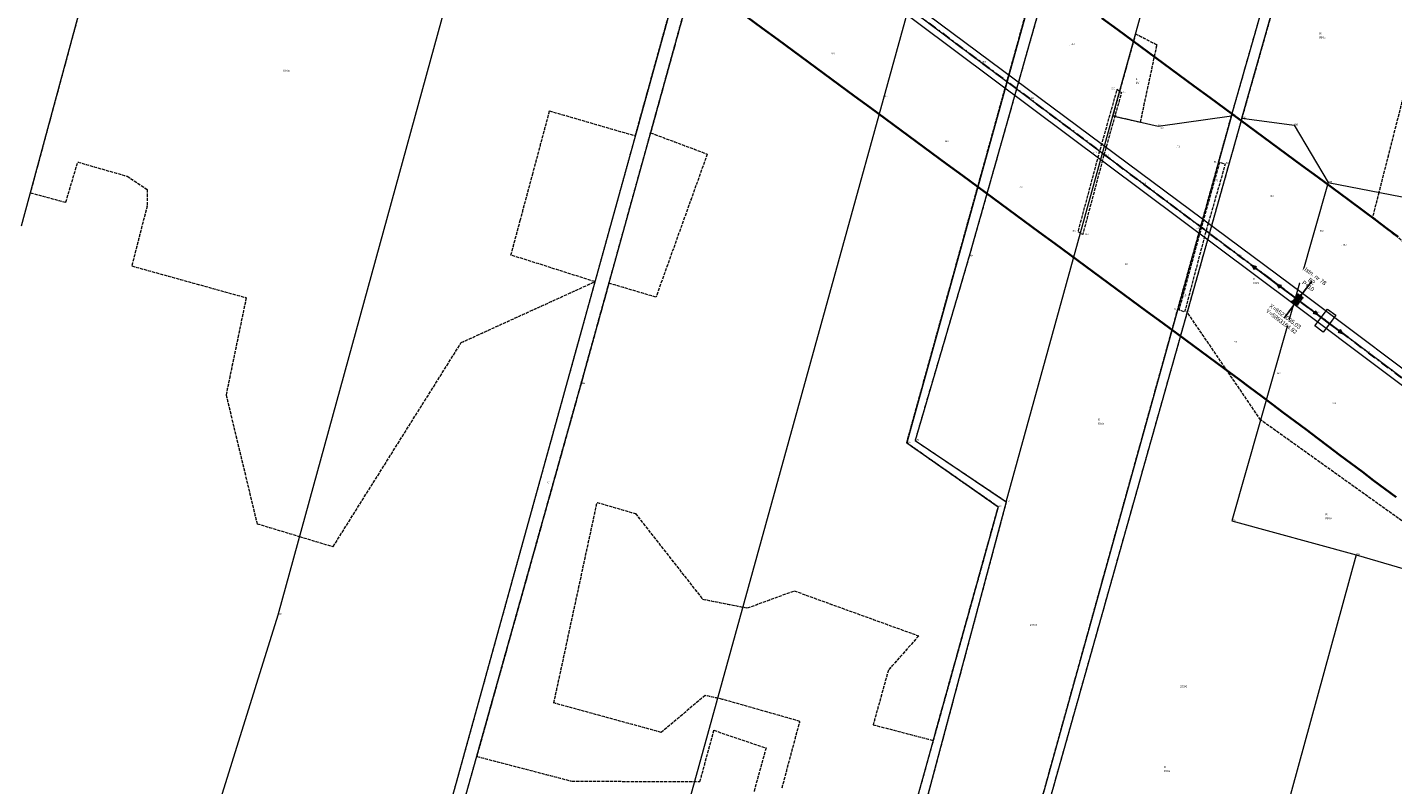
# Model space of a CAD drawing. Header units: metres. Extents: x 6524698 to 6533081, y 5883213 to 5896811.
# Tile 94 of 167: x 6526488 to 6527140, y 5892933 to 5893295. Entities that reach past the tile are written whole.
import ezdxf
from ezdxf.enums import TextEntityAlignment as Align

# ---------------------------------------------------------------- set-up
doc = ezdxf.new("R2010")
doc.units = ezdxf.units.M
doc.header["$MEASUREMENT"] = 0
for name, pattern in [('DASHDOT', [4, 2, -0.9, 0.2, -0.9]), ('mapa zasadnicza$0$1.5_0.5', [2, 1.5, -0.5]), ('mapa zasadnicza$0$219-500', [0]), ('mapa zasadnicza$0$egkk-500', [2, 1.5, -0.5]), ('mapa zasadnicza$0$egug-500', [1, 0.5, -0.5]), ('mapa zasadnicza$0$suep_wn_500', [0]), ('mapa zasadnicza$0$supp_500', [1, 0.5, -0.5])]:
    doc.linetypes.add(name, pattern=pattern)
doc.layers.get('0').update_dxf_attribs({"lineweight": 0})
doc.layers.add('@pomocnicza', color=3, linetype='Continuous', plot=False)
for name, color, linetype, lineweight in [('@Proj. słupy - blok', 1, 'Continuous', 15), ('@Proj. słupy - XY', 1, 'Continuous', 0), ('_trasa_kat_zalomu', 7, 'Continuous', 18), ('_trasa_os', 1, 'DASHDOT', 30), ('Sections span lengths and Marker Balls Plan', 7, 'Continuous', 0)]:
    doc.layers.add(name, color=color, linetype=linetype, lineweight=lineweight)
for name, color, linetype in [('@Proj. słupy - seria', 1, 'Continuous'), ('@Proj. słupy - wys.', 1, 'Continuous'), ('mapa zasadnicza$0$000 Inne (niezydentyfikowane)', 7, 'Continuous'), ('mapa zasadnicza$0$203-punkt graniczny', 7, 'Continuous'), ('mapa zasadnicza$0$203-punkt graniczny-Atr104', 7, 'Continuous'), ('mapa zasadnicza$0$209-oznaczenie konturu klasyfikacyjnego', 7, 'Continuous'), ('mapa zasadnicza$0$210-oznaczenie konturu użytku gruntowego', 7, 'Continuous'), ('mapa zasadnicza$0$211-numer działki ewidencyjnej', 7, 'Continuous'), ('mapa zasadnicza$0$217-kontur klasyfikacyjny', 7, 'Continuous'), ('mapa zasadnicza$0$218-kontur użytku gruntowego', 7, 'Continuous'), ('mapa zasadnicza$0$219-działka ewidencyjna', 7, 'Continuous'), ('mapa zasadnicza$0$jezdnia', 7, 'Continuous'), ('mapa zasadnicza$0$jezdnia-Atr17', 7, 'Continuous'), ('mapa zasadnicza$0$pikieta naturalna', 7, 'Continuous'), ('mapa zasadnicza$0$pikieta naturalna-Atr2', 7, 'Continuous'), ('mapa zasadnicza$0$przewód elektroenergetyczny wysokiego napięcia', 7, 'Continuous'), ('mapa zasadnicza$0$słup przewodów napowietrznych', 7, 'Continuous')]:
    doc.layers.add(name, color=color, linetype=linetype)
doc.styles.add('mapa zasadnicza$0$STANDARD', font='Working1250', dxfattribs={"width": 0.75})
doc.styles.add('Opis', font='ARIALN.TTF')
doc.styles.add('Opis_slupy', font='ARIALN.TTF')
doc.dimstyles.new('Kat zalomu', dxfattribs={"dimtxt": 2.5, "dimasz": 5, "dimexe": 1.25, "dimexo": 0.625, "dimtad": 0, "dimtxsty": 'Opis_slupy', "dimcen": 2.5, "dimse1": 1, "dimse2": 1, "dimadec": 0, "dimazin": 0, "dimtfac": 1, "dimtmove": 0, "dimatfit": 3, "dimfxl": 1, "dimarcsym": 1})

# ---------------------------------------------------------------- blocks, each defined once
blk = doc.blocks.new('mapa zasadnicza$0$203')
at = {"linetype": 'Continuous', "lineweight": 0}
h = blk.add_hatch(color=0, dxfattribs=at)
edge = h.paths.add_edge_path()
edge.add_arc((0, 0), 0.045, 0, 360)
blk = doc.blocks.new('mapa zasadnicza$0$PW01')
at = {"linetype": 'Continuous', "lineweight": 13}
h = blk.add_hatch(color=0, dxfattribs=at)
edge = h.paths.add_edge_path()
edge.add_arc((0, 0), 0.045, 0, 360)
blk = doc.blocks.new('mapa zasadnicza$0$SUEP3')
at = {"color": 0, "linetype": 'Continuous'}
for p, q in [((0, 0), (12.003, 0)), ((12.003, 0), (10.003, 0.75)), ((10.003, 0.75), (11.003, 0)), ((12.003, 0), (10.003, -0.75)), ((11.003, 0), (10.003, -0.75)), ((12.003, 0), (27.003, 0)), ((27.003, 0), (25.003, 0.75)), ((25.003, 0.75), (26.003, 0)), ((27.003, 0), (25.003, -0.75)), ((26.003, 0), (25.003, -0.75))]:
    blk.add_line(p, q, dxfattribs=at)
blk = doc.blocks.new('mapa zasadnicza$0$SM05')
at = {"color": 0, "linetype": 'Continuous', "lineweight": 13}
blk.add_circle((0, 0), 0.25, dxfattribs=at)
blk = doc.blocks.new('*U2359')
at = {"layer": '@Proj. słupy - seria', "color": 0, "insert": (6.6, 8.8), "char_height": 2, "attachment_point": 5, "rotation": 323.10562, "style": 'Opis', "bg_fill": 3, "box_fill_scale": 2.5, "bg_fill_color": 256, "bg_fill_transparency": 0}
blk.add_mtext_dynamic_manual_height_columns('B2', width=7, gutter_width=12.5, heights=[2.21], dxfattribs=at)
at = {"layer": '@Proj. słupy - XY', "color": 0, "linetype": 'Continuous', "insert": (-6.9, -9.2), "char_height": 2.5, "attachment_point": 5, "rotation": 323.10562, "style": 'Opis', "bg_fill": 3, "box_fill_scale": 1, "bg_fill_color": 256, "bg_fill_transparency": 0}
blk.add_mtext_dynamic_manual_height_columns('\\P', width=19.7098, gutter_width=5.34, heights=[5.63], dxfattribs=at)
at = {"layer": '@pomocnicza'}
for p, q in [((6.6, 8.8), (2.1, 2.8)), ((-6.6, -8.8), (-2.1, -2.8))]:
    blk.add_line(p, q, dxfattribs=at)
at = {"layer": '@Proj. słupy - blok', "color": 0}
for points in [[(0.14, 2.46), (-2.32, -0.82), (-0.14, -2.46), (2.32, 0.82)], [(0.81, 0.11), (-0.11, 0.81), (-0.81, -0.11), (0.11, -0.81)]]:
    blk.add_lwpolyline(points, close=True, dxfattribs=at)
for points in [[(2.32, 0.82), (-2.32, -0.82), (-0.14, -2.46), (0.14, 2.46)], [(0, 0), (-1.68, -2.24)], [(2.16, 2.88), (-0.11, 0.81), (0.81, 0.11), (2.16, 2.88)], [(1.68, 2.24), (0.81, 0.11), (-0.11, 0.81), (1.68, 2.24)], [(0, 0), (1.68, 2.24), (2.16, 2.88)], [(0.11, -0.81), (-1.68, -2.24), (-0.81, -0.11)]]:
    blk.add_lwpolyline(points, dxfattribs=at)
for centre, radius in [((0.14, 2.46), 0.15), ((1.68, 2.24), 0.05), ((2.16, 2.88), 0.05), ((2.32, 0.82), 0.15), ((-2.32, -0.82), 0.15), ((-1.68, -2.24), 0.05), ((-0.14, -2.46), 0.15)]:
    blk.add_circle(centre, radius, dxfattribs=at)
at = {"layer": '@Proj. słupy - seria', "color": 0, "style": 'Opis'}
blk.add_attdef('STAN', text='', height=2, rotation=323.10562, dxfattribs=at).set_placement((8.4, 11.2), align=Align.MIDDLE_CENTER)
at = {"layer": '@Proj. słupy - wys.', "color": 0, "insert": (4.92, 6.56), "char_height": 2, "attachment_point": 5, "rotation": 323.10562, "style": 'Opis'}
blk.add_mtext_dynamic_manual_height_columns('P+10', width=5.2482, gutter_width=12.5, heights=[-2.04], dxfattribs=at)
at = {"layer": '@Proj. słupy - XY', "color": 0, "linetype": 'Continuous', "style": 'Opis'}
for tag, p in [('Y', (-7.8, -10.4)), ('X', (-6, -8))]:
    blk.add_attdef(tag, text='', height=2, rotation=323.10562, dxfattribs=at).set_placement(p, align=Align.MIDDLE_CENTER)
blk = doc.blocks.new('*D2411')
at = {"layer": '_trasa_kat_zalomu', "color": 0, "lineweight": -2}
for start, end in [(39.95411, 84.15207), (337.21243, 20.51098)]:
    blk.add_arc((6526808.54, 5893379.81), 20.39, start, end, dxfattribs=at)
at = {"layer": '_trasa_kat_zalomu', "color": 0}
for points in [[(6526810.6, 5893400.93), (6526810.64, 5893399.26), (6526805.62, 5893399.99)], [(6526826.62, 5893372.33), (6526828.06, 5893371.5), (6526824.85, 5893367.58)]]:
    blk.add_solid(points, dxfattribs=at)
at = {"layer": 'Defpoints', "color": 0}
for p in [(6526773.05, 5893625), (6526820.76, 5893396.14), (6526808.54, 5893379.81), (6526808.54, 5893379.81), (6527095.03, 5893164.92)]:
    blk.add_point(p, dxfattribs=at)
at = {"layer": '_trasa_kat_zalomu', "color": 0, "insert": (6526826.16, 5893390.08), "char_height": 2.5, "attachment_point": 5, "rotation": 300.23254, "style": 'Opis_slupy'}
blk.add_mtext('135%%d', dxfattribs=at)

msp = doc.modelspace()

# ---------------------------------------------------------------- linework, layer by layer
for points in [[(6527106.195, 5893156.459), (6527110.194, 5893153.457), (6527107.193, 5893149.459), (6527103.194, 5893152.46)], [(6527109.197, 5893160.458), (6527113.196, 5893157.456), (6527110.194, 5893153.457), (6527106.195, 5893156.459)]]:
    msp.add_lwpolyline(points, close=True)
at = {"layer": '_trasa_os', "linetype": 'DASHDOT', "ltscale": 2}
msp.add_lwpolyline([(6528589.986, 5891744.689), (6528580.198, 5892007.978), (6528365.87, 5892211.536), (6528143.159, 5892378.558), (6527920.541, 5892545.59), (6527693.967, 5892715.374), (6527530.815, 5892837.971), (6527304.639, 5893007.458), (6527095.026, 5893164.924), (6526808.543, 5893379.811), (6526773.046, 5893625.004), (6526837.186, 5893856.22), (6526918.697, 5894149.866), (6527004.557, 5894459.054), (6526829.193, 5894634.492), (6526625.033, 5894855.653), (6526658.914, 5895086.074), (6526701.409, 5895318.796), (6526680.866, 5895666.414), (6526660.166, 5896015.549), (6526639.565, 5896364.931), (6526621.438, 5896669.322), (6526632.668, 5896724.885)], dxfattribs=at)
at = {"layer": 'mapa zasadnicza$0$000 Inne (niezydentyfikowane)', "color": 7, "linetype": 'Continuous', "lineweight": 35, "flags": 128}
for points in [[(6527141.973, 5893070.565), (6527136.598, 5893074.602), (6527131.222, 5893078.638), (6527125.846, 5893082.675), (6527120.471, 5893086.711), (6527115.095, 5893090.748), (6527109.719, 5893094.784), (6527104.344, 5893098.821), (6527098.968, 5893102.857), (6527093.592, 5893106.894), (6527088.217, 5893110.93), (6527082.841, 5893114.967), (6527077.465, 5893119.003), (6527072.09, 5893123.04), (6527066.895, 5893126.94), (6527059.73, 5893132.22), (6527052.382, 5893137.634), (6527045.034, 5893143.048), (6527037.686, 5893148.462), (6527030.338, 5893153.876), (6527022.99, 5893159.29), (6527015.642, 5893164.704), (6527008.294, 5893170.118), (6527000.946, 5893175.532), (6526993.599, 5893180.946), (6526986.251, 5893186.36), (6526978.903, 5893191.774), (6526971.555, 5893197.188), (6526964.207, 5893202.602), (6526956.859, 5893208.016), (6526949.511, 5893213.431), (6526942.163, 5893218.845), (6526934.815, 5893224.259), (6526927.468, 5893229.673), (6526920.12, 5893235.087), (6526912.772, 5893240.501), (6526905.424, 5893245.915), (6526898.076, 5893251.329), (6526890.728, 5893256.743), (6526883.38, 5893262.157), (6526876.032, 5893267.571), (6526868.684, 5893272.985), (6526861.336, 5893278.399), (6526853.989, 5893283.813), (6526846.641, 5893289.227), (6526839.293, 5893294.641), (6526831.945, 5893300.055)], [(6527001.482, 5893299.351), (6527008.83, 5893293.937), (6527016.178, 5893288.523), (6527023.525, 5893283.109), (6527030.873, 5893277.695), (6527038.221, 5893272.281), (6527045.569, 5893266.867), (6527052.917, 5893261.453), (6527060.265, 5893256.039), (6527067.613, 5893250.625), (6527074.961, 5893245.211), (6527082.309, 5893239.797), (6527089.656, 5893234.383), (6527097.004, 5893228.969), (6527104.352, 5893223.555), (6527111.7, 5893218.141), (6527119.048, 5893212.727), (6527126.578, 5893207.178), (6527132.135, 5893203.006), (6527137.511, 5893198.969), (6527142.886, 5893194.933)]]:
    msp.add_lwpolyline(points, dxfattribs=at)
at = {"layer": 'mapa zasadnicza$0$217-kontur klasyfikacyjny', "color": 92, "linetype": 'mapa zasadnicza$0$egkk-500', "lineweight": 18, "flags": 128}
for points in [[(6527063.32, 5893252.67), (6527138.61, 5893516.05)], [(6526557.36, 5893465.98), (6526489.75, 5893215.98)], [(6526843.6, 5893452.79), (6526785.94, 5893244.61)], [(6526908.23, 5893096.55), (6527006.15, 5893449.37)], [(6526778.65, 5893243.19), (6526818.72, 5893387.9)], [(6526984.46, 5893349.48), (6526938.07, 5893185.64)], [(6527095.77, 5893348.65), (6527068.27, 5893251.58)], [(6527017.5, 5893291.78), (6527006.65, 5893252.71)], [(6527027.77, 5893286.55), (6527017.5, 5893291.78)], [(6527019.88, 5893249.73), (6527027.77, 5893286.55)], [(6527151.13, 5893284.59), (6527133.7, 5893216.16)], [(6526729.58, 5893224.63), (6526737.72, 5893255.06)], [(6526737.72, 5893255.06), (6526778.65, 5893243.19)], [(6526926.67, 5892760.47), (6527063.32, 5893252.67)], [(6527006.65, 5893252.71), (6527019.88, 5893249.73)], [(6527068.27, 5893251.58), (6527042.17, 5893159)], [(6526785.94, 5893244.61), (6526813.02, 5893234.46)], [(6526813.02, 5893234.46), (6526788.51, 5893166.14)], [(6526506.72, 5893211.43), (6526512.42, 5893230.66)], [(6526512.42, 5893230.66), (6526535.98, 5893223.89)], [(6526535.98, 5893223.89), (6526545.63, 5893217.56)], [(6526728.33, 5893220.02), (6526729.58, 5893224.63)], [(6526489.75, 5893215.98), (6526506.72, 5893211.43)], [(6526545.63, 5893217.56), (6526545.57, 5893209.81)], [(6526723.72, 5893202.77), (6526728.33, 5893220.02)], [(6527133.7, 5893216.16), (6527130.72, 5893204.43)], [(6526545.57, 5893209.81), (6526538.19, 5893181.04)], [(6526719.28, 5893186.21), (6526723.72, 5893202.77)], [(6527130.72, 5893204.43), (6527174.36, 5893169.35)], [(6526759.37, 5893173.54), (6526719.28, 5893186.21)], [(6526938.07, 5893185.64), (6526912.23, 5893097.66)], [(6526538.19, 5893181.04), (6526592.84, 5893165.87)], [(6526695.56, 5893144.45), (6526759.37, 5893173.54)], [(6526766.05, 5893172.78), (6526752.74, 5893124.73)], [(6526788.51, 5893166.14), (6526766.05, 5893172.78)], [(6526592.84, 5893165.87), (6526583.24, 5893119.45)], [(6527042.17, 5893159), (6526933.12, 5892772.21)], [(6527077.27, 5893107.5), (6527042.17, 5893159)], [(6526634.36, 5893047), (6526695.56, 5893144.45)], [(6526752.74, 5893124.73), (6526702.94, 5892946.82)], [(6526583.24, 5893119.45), (6526598.03, 5893057.93)], [(6527198.39, 5893020.97), (6527077.27, 5893107.5)], [(6526912.23, 5893097.66), (6526955.79, 5893068.42)], [(6526951.94, 5893065.97), (6526908.23, 5893096.55)], [(6526739.77, 5892972.32), (6526760.4, 5893068.1)], [(6526760.4, 5893068.1), (6526778.71, 5893062.79)], [(6526955.79, 5893068.42), (6526913.61, 5892910.69)], [(6526920.92, 5892954.43), (6526951.94, 5893065.97)], [(6526778.71, 5893062.79), (6526810.79, 5893021.89)], [(6526598.03, 5893057.93), (6526618.33, 5893051.82)], [(6526618.33, 5893051.82), (6526634.36, 5893047)], [(6526832.22, 5893017.71), (6526854.51, 5893025.88)], [(6526854.51, 5893025.88), (6526913.97, 5893004.37)], [(6526810.79, 5893021.89), (6526832.22, 5893017.71)], [(6526913.97, 5893004.37), (6526899.49, 5892988.02)], [(6526899.49, 5892988.02), (6526892.24, 5892961.92)], [(6526811.99, 5892975.91), (6526791.05, 5892958.27)], [(6526820.27, 5892974.06), (6526811.99, 5892975.91)], [(6526857.25, 5892963.55), (6526820.27, 5892974.06)], [(6526791.05, 5892958.27), (6526739.77, 5892972.32)], [(6526848.75, 5892931.78), (6526857.25, 5892963.55)], [(6526892.24, 5892961.92), (6526920.92, 5892954.43)], [(6526809.53, 5892934.82), (6526816.22, 5892959.27)], [(6526816.22, 5892959.27), (6526841.06, 5892950.84)], [(6526841.06, 5892950.84), (6526835.24, 5892929.78)], [(6526702.94, 5892946.82), (6526748.44, 5892934.96)], [(6526748.44, 5892934.96), (6526809.53, 5892934.82)]]:
    msp.add_lwpolyline(points, dxfattribs=at)
at = {"layer": 'mapa zasadnicza$0$218-kontur użytku gruntowego', "color": 3, "linetype": 'mapa zasadnicza$0$egug-500', "lineweight": 18, "flags": 128}
for points in [[(6527063.32, 5893252.67), (6527138.61, 5893516.05)], [(6526557.36, 5893465.98), (6526489.75, 5893215.98)], [(6526785.94, 5893244.61), (6526843.6, 5893452.79)], [(6527006.15, 5893449.37), (6526908.23, 5893096.55)], [(6526818.72, 5893387.9), (6526778.65, 5893243.19)], [(6526984.46, 5893349.48), (6526938.07, 5893185.64)], [(6527095.77, 5893348.65), (6527068.27, 5893251.58)], [(6527017.5, 5893291.78), (6527006.65, 5893252.71)], [(6527027.77, 5893286.55), (6527017.5, 5893291.78)], [(6527019.88, 5893249.73), (6527027.77, 5893286.55)], [(6527151.13, 5893284.59), (6527133.7, 5893216.16)], [(6526729.58, 5893224.63), (6526737.72, 5893255.06)], [(6526737.72, 5893255.06), (6526778.65, 5893243.19)], [(6526926.67, 5892760.47), (6527063.32, 5893252.67)], [(6527006.65, 5893252.71), (6527019.88, 5893249.73)], [(6527068.27, 5893251.58), (6527042.17, 5893159)], [(6526778.65, 5893243.19), (6526759.37, 5893173.54)], [(6526766.05, 5893172.78), (6526785.94, 5893244.61)], [(6526785.94, 5893244.61), (6526813.02, 5893234.46)], [(6526813.02, 5893234.46), (6526788.51, 5893166.14)], [(6526506.72, 5893211.43), (6526512.42, 5893230.66)], [(6526512.42, 5893230.66), (6526535.98, 5893223.89)], [(6526535.98, 5893223.89), (6526545.63, 5893217.56)], [(6526728.33, 5893220.02), (6526729.58, 5893224.63)], [(6526489.75, 5893215.98), (6526506.72, 5893211.43)], [(6526545.63, 5893217.56), (6526545.57, 5893209.81)], [(6526723.72, 5893202.77), (6526728.33, 5893220.02)], [(6527133.7, 5893216.16), (6527130.72, 5893204.43)], [(6526545.57, 5893209.81), (6526538.19, 5893181.04)], [(6526719.28, 5893186.21), (6526723.72, 5893202.77)], [(6527130.72, 5893204.43), (6527174.36, 5893169.35)], [(6526759.37, 5893173.54), (6526719.28, 5893186.21)], [(6526938.07, 5893185.64), (6526912.23, 5893097.66)], [(6526538.19, 5893181.04), (6526592.84, 5893165.87)], [(6526695.56, 5893144.45), (6526759.37, 5893173.54)], [(6526759.37, 5893173.54), (6526716.7, 5893019.44)], [(6526752.74, 5893124.73), (6526766.05, 5893172.78)], [(6526788.51, 5893166.14), (6526766.05, 5893172.78)], [(6526592.84, 5893165.87), (6526583.24, 5893119.45)], [(6527042.17, 5893159), (6526933.12, 5892772.21)], [(6527077.27, 5893107.5), (6527042.17, 5893159)], [(6526634.36, 5893047), (6526695.56, 5893144.45)], [(6526702.94, 5892946.82), (6526752.74, 5893124.73)], [(6526583.24, 5893119.45), (6526598.03, 5893057.93)], [(6527198.39, 5893020.97), (6527077.27, 5893107.5)], [(6526912.23, 5893097.66), (6526955.79, 5893068.42)], [(6526908.23, 5893096.55), (6526951.94, 5893065.97)], [(6526739.77, 5892972.32), (6526760.4, 5893068.1)], [(6526760.4, 5893068.1), (6526778.71, 5893062.79)], [(6526955.79, 5893068.42), (6526913.61, 5892910.69)], [(6526951.94, 5893065.97), (6526920.92, 5892954.43)], [(6526778.71, 5893062.79), (6526810.79, 5893021.89)], [(6526598.03, 5893057.93), (6526618.33, 5893051.82)], [(6526618.33, 5893051.82), (6526634.36, 5893047)], [(6526832.22, 5893017.71), (6526854.51, 5893025.88)], [(6526854.51, 5893025.88), (6526913.97, 5893004.37)], [(6526716.7, 5893019.44), (6526633.43, 5892718.73)], [(6526810.79, 5893021.89), (6526832.22, 5893017.71)], [(6526913.97, 5893004.37), (6526899.49, 5892988.02)], [(6526899.49, 5892988.02), (6526892.24, 5892961.92)], [(6526811.99, 5892975.91), (6526791.05, 5892958.27)], [(6526820.27, 5892974.06), (6526811.99, 5892975.91)], [(6526857.25, 5892963.55), (6526820.27, 5892974.06)], [(6526791.05, 5892958.27), (6526739.77, 5892972.32)], [(6526848.75, 5892931.78), (6526857.25, 5892963.55)], [(6526892.24, 5892961.92), (6526920.92, 5892954.43)], [(6526809.53, 5892934.82), (6526816.22, 5892959.27)], [(6526816.22, 5892959.27), (6526841.06, 5892950.84)], [(6526920.92, 5892954.43), (6526883.27, 5892819.1)], [(6526841.06, 5892950.84), (6526835.24, 5892929.78)], [(6526663.72, 5892806.7), (6526702.94, 5892946.82)], [(6526702.94, 5892946.82), (6526748.44, 5892934.96)], [(6526748.44, 5892934.96), (6526809.53, 5892934.82)]]:
    msp.add_lwpolyline(points, dxfattribs=at)
at = {"layer": 'mapa zasadnicza$0$219-działka ewidencyjna', "color": 7, "linetype": 'mapa zasadnicza$0$219-500', "lineweight": 18, "flags": 128}
for points in [[(6526752.74, 5893124.73), (6526990.88, 5893984.56)], [(6526736.34, 5892679.42), (6527040.64, 5893779.34)], [(6527006.65, 5893252.71), (6527083.62, 5893529.93)], [(6527063.32, 5893252.67), (6527138.61, 5893516.05)], [(6527068.27, 5893251.58), (6527142.7, 5893514.3)], [(6526557.36, 5893465.98), (6526485.42, 5893199.99)], [(6526732.89, 5893469.02), (6526608.02, 5893014.31)], [(6527006.15, 5893449.37), (6526908.23, 5893096.55)], [(6526818.72, 5893387.9), (6526633.43, 5892718.73)], [(6526984.46, 5893349.48), (6526938.07, 5893185.64)], [(6527063.32, 5893252.67), (6526926.67, 5892760.47)], [(6527068.27, 5893251.58), (6526933.12, 5892772.21)], [(6526955.79, 5893068.42), (6527006.65, 5893252.71)], [(6527006.65, 5893252.71), (6527028.37, 5893247.81)], [(6527028.37, 5893247.81), (6527063.32, 5893252.67)], [(6527068.27, 5893251.58), (6527093.2, 5893248.21)], [(6527093.2, 5893248.21), (6527109.5, 5893220.84)], [(6527109.5, 5893220.84), (6527063.55, 5893059.25)], [(6527109.5, 5893220.84), (6527279.6, 5893187.95)], [(6526938.07, 5893185.64), (6526912.23, 5893097.66)], [(6526639.68, 5892720.83), (6526752.74, 5893124.73)], [(6526912.23, 5893097.66), (6526955.79, 5893068.42)], [(6526908.23, 5893096.55), (6526951.94, 5893065.97)], [(6526951.94, 5893065.97), (6526838.34, 5892657.57)], [(6526955.79, 5893068.42), (6526913.61, 5892910.69)], [(6527063.55, 5893059.25), (6527122.95, 5893043.04)], [(6527122.95, 5893043.04), (6527054.7, 5892794.46)], [(6527122.95, 5893043.04), (6527290.52, 5892994.02)], [(6526608.02, 5893014.31), (6526531.09, 5892768.05)]]:
    msp.add_lwpolyline(points, dxfattribs=at)
at = {"layer": 'mapa zasadnicza$0$jezdnia', "color": 7, "linetype": 'mapa zasadnicza$0$1.5_0.5', "lineweight": 18, "flags": 128}
for points in [[(6527002.33, 5893233.73), (6526992.29, 5893196.13), (6526990.09, 5893197.26), (6527000.23, 5893235.08), (6527008.8, 5893265.44), (6527010.79, 5893263.84)], [(6527051.01, 5893197.28), (6527040.94, 5893159.01), (6527038.38, 5893159.97), (6527048.84, 5893198.59), (6527057.78, 5893230.64), (6527060.38, 5893229.74)]]:
    msp.add_lwpolyline(points, close=True, dxfattribs=at)
at = {"layer": 'mapa zasadnicza$0$przewód elektroenergetyczny wysokiego napięcia', "color": 1, "linetype": 'mapa zasadnicza$0$suep_wn_500', "lineweight": 18, "flags": 128}
for points in [[(6527094.79, 5893165.02), (6526808.35, 5893379.77)], [(6527304.58, 5893007.55), (6527094.79, 5893165.02)]]:
    msp.add_lwpolyline(points, dxfattribs=at)
at = {"layer": 'mapa zasadnicza$0$słup przewodów napowietrznych', "color": 7, "linetype": 'mapa zasadnicza$0$supp_500', "lineweight": 18, "flags": 128}
for points in [[(6527094.73, 5893162.49), (6527092.48, 5893164.15), (6527094.99, 5893167.54), (6527097.1, 5893165.85)], [(6527092.48, 5893164.15), (6527097.1, 5893165.85)], [(6527094.73, 5893162.49), (6527094.99, 5893167.54)], [(6527094.73, 5893162.49), (6527097.1, 5893165.85)]]:
    msp.add_lwpolyline(points, dxfattribs=at)

# ---------------------------------------------------------------- block references
at = {"layer": 'mapa zasadnicza$0$203-punkt graniczny', "color": 7, "linetype": 'Continuous', "lineweight": 18}
for p in [(6527006.65, 5893252.71), (6527028.37, 5893247.81), (6527063.32, 5893252.67), (6527068.27, 5893251.58), (6527093.2, 5893248.21), (6527109.5, 5893220.84), (6526938.07, 5893185.64), (6526752.74, 5893124.73), (6526912.23, 5893097.66), (6526908.23, 5893096.55), (6526951.94, 5893065.97), (6526955.79, 5893068.42), (6527063.55, 5893059.25), (6527122.95, 5893043.04), (6526608.02, 5893014.31)]:
    msp.add_blockref('mapa zasadnicza$0$203', p, dxfattribs=at)
at = {"layer": 'mapa zasadnicza$0$pikieta naturalna', "color": 7, "linetype": 'Continuous', "lineweight": 13}
for p, rotation in [((6526920.36, 5893294.95), 179.828), ((6526871.64, 5893282.16), 179.815), ((6526986.17, 5893286.5), 179.92), ((6526943.49, 5893277.87), 179.78), ((6526897.47, 5893261.31), 180.184), ((6526966.23, 5893260.8), 179.926), ((6527008.8, 5893265.44), 180.029), ((6527010.79, 5893263.84), 180.0899999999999), ((6527028.6, 5893246.63), 180.118), ((6526925.61, 5893240.34), 180.0259999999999), ((6527000.23, 5893235.08), 180.0259999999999), ((6527035.77, 5893237.37), 179.834), ((6527002.33, 5893233.73), 180.035), ((6527057.78, 5893230.64), 179.971), ((6527060.19, 5893229.58), 179.951), ((6526961.1, 5893218.31), 179.944), ((6527019.89, 5893220.24), 180.0009999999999), ((6527081.22, 5893214.23), 180.0999999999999), ((6526990.09, 5893197.26), 179.695), ((6526992.29, 5893196.13), 180.092), ((6527048.84, 5893198.59), 359.938), ((6527051.2, 5893197.05), 0.05300000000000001), ((6527104.47, 5893197.43), 359.997), ((6527116.03, 5893190.81), 0.09699999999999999), ((6527065.97, 5893185.8), 0.119), ((6527011.47, 5893181.62), 0.084), ((6527094.5, 5893164.3), 0.05), ((6527038.38, 5893159.97), 359.749), ((6527040.94, 5893159.01), 0.114), ((6527102.42, 5893158.44), 359.872), ((6527063.68, 5893144.38), 0.034), ((6527127.22, 5893139.54), 0.034), ((6527084.38, 5893129.48), 359.811), ((6527110.68, 5893115.28), 0.02600000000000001), ((6527139.44, 5893098.21), 359.92)]:
    msp.add_blockref('mapa zasadnicza$0$PW01', p, dxfattribs=dict(at, rotation=rotation))
at = {"layer": 'mapa zasadnicza$0$przewód elektroenergetyczny wysokiego napięcia', "color": 1, "linetype": 'Continuous', "lineweight": 18}
for rotation in [143.14, 323.108]:
    msp.add_blockref('mapa zasadnicza$0$SUEP3', (6527094.79, 5893165.02), dxfattribs=dict(at, rotation=rotation))
at = {"layer": 'mapa zasadnicza$0$słup przewodów napowietrznych', "color": 7, "linetype": 'Continuous', "lineweight": 18}
for p in [(6527092.48, 5893164.15), (6527094.73, 5893162.49), (6527094.99, 5893167.54), (6527097.1, 5893165.85)]:
    msp.add_blockref('mapa zasadnicza$0$SM05', p, dxfattribs=at)

# ---------------------------------------------------------------- texts
at = {"layer": 'mapa zasadnicza$0$203-punkt graniczny-Atr104', "color": 7, "style": 'mapa zasadnicza$0$STANDARD', "width": 0.667}
for s, p in [('1516', (6527006.65, 5893252.71)), ('1517', (6527028.37, 5893247.81)), ('1518', (6527063.32, 5893252.67)), ('1532', (6527068.27, 5893251.58)), ('1589', (6527093.2, 5893248.21)), ('1590', (6527109.5, 5893220.84)), ('1494', (6526938.07, 5893185.64)), ('9812', (6526752.74, 5893124.73)), ('1495', (6526912.23, 5893097.66)), ('1399', (6526908.23, 5893096.55)), ('1400', (6526951.94, 5893065.97)), ('1496', (6526955.79, 5893068.42)), ('1591', (6527063.55, 5893059.25)), ('1592', (6527122.95, 5893043.04)), ('1117', (6526608.02, 5893014.31))]:
    msp.add_text(s, height=0.75, dxfattribs=at).set_placement(p)
at = {"layer": 'mapa zasadnicza$0$209-oznaczenie konturu klasyfikacyjnego', "color": 3, "linetype": 'Continuous', "lineweight": 18, "style": 'mapa zasadnicza$0$STANDARD', "width": 0.79}
for s, p in [('RIVb', (6527105.33, 5893290.64)), ('RIVa', (6526610.59, 5893274.81)), ('ŁV', (6527017.69, 5893268.97)), ('RIVb', (6527073.63, 5893173.41)), ('RIVa', (6526999.62, 5893106.18)), ('RIVa', (6527108.22, 5893061)), ('RIVa', (6527031.14, 5892940.33))]:
    msp.add_text(s, height=1, dxfattribs=at).set_placement(p, align=Align.TOP_LEFT)
at = {"layer": 'mapa zasadnicza$0$210-oznaczenie konturu użytku gruntowego', "color": 3, "linetype": 'Continuous', "lineweight": 18, "style": 'mapa zasadnicza$0$STANDARD', "width": 0.79}
for s, p in [('R', (6527105.33, 5893291.54)), ('Ł', (6527017.69, 5893269.87)), ('R', (6527073.63, 5893174.31)), ('R', (6526999.62, 5893107.08)), ('dr', (6526736.71, 5893077.28)), ('R', (6527108.22, 5893061.9)), ('R', (6527031.14, 5892941.23))]:
    msp.add_text(s, height=1, dxfattribs=at).set_placement(p)
at = {"layer": 'mapa zasadnicza$0$211-numer działki ewidencyjnej', "color": 7, "linetype": 'Continuous', "lineweight": 18, "style": 'mapa zasadnicza$0$STANDARD', "width": 0.79}
for s, p in [('277/3', (6526967.06, 5893009.06)), ('279/6', (6527038.86, 5892979.69))]:
    msp.add_text(s, height=1, dxfattribs=at).set_placement(p)
at = {"layer": 'mapa zasadnicza$0$jezdnia-Atr17', "color": 7, "style": 'mapa zasadnicza$0$STANDARD', "width": 0.667}
for s, rotation, p in [('j.', 76.128, (6527002.86, 5893239.11)), ('j.gr.', 75.779, (6527056.55, 5893221.27)), ('j.gr.', 74.578, (6527041.45, 5893166.35))]:
    msp.add_text(s, height=0.75, rotation=rotation, dxfattribs=at).set_placement(p)
at = {"layer": 'mapa zasadnicza$0$pikieta naturalna-Atr2', "color": 7, "style": 'mapa zasadnicza$0$STANDARD', "width": 0.667}
for s, p in [('85.3', (6526986.89, 5893286.63)), ('87.9', (6526872.43, 5893282.18)), ('85.8', (6526944.39, 5893278.14)), ('86.5', (6526897.44, 5893261.79)), ('85.3', (6526967.48, 5893260.79)), ('85.0', (6527006.02, 5893265.39)), ('84.9', (6527011.58, 5893263.74)), ('85.8', (6526926.57, 5893240.23)), ('85.0', (6527029.42, 5893246.41)), ('85.1', (6526997.31, 5893234.93)), ('85.1', (6527003.06, 5893233.66)), ('86.1', (6527036.93, 5893237.76)), ('86.0', (6527054.99, 5893230.44)), ('86.2', (6527060.6, 5893229.9)), ('86.0', (6526962.09, 5893218.34)), ('85.1', (6527020.69, 5893220.18)), ('86.3', (6527081.92, 5893214.14)), ('86.1', (6526987.38, 5893197.45)), ('86.1', (6526993.53, 5893195.82)), ('86.1', (6527046.32, 5893198.64)), ('86.1', (6527051.65, 5893197.02)), ('86.0', (6527105.57, 5893197.45)), ('86.0', (6527116.75, 5893190.7)), ('86.0', (6527012.39, 5893181.52)), ('86.5', (6527066.77, 5893185.73)), ('86.1', (6527094.96, 5893164.26)), ('86.2', (6527035.92, 5893160.12)), ('86.2', (6527041.62, 5893158.85)), ('86.1', (6527103.72, 5893158.61)), ('86.1', (6527064.45, 5893144.37)), ('85.7', (6527127.9, 5893139.47)), ('86.0', (6527085.1, 5893129.44)), ('85.8', (6527111.57, 5893115.08))]:
    msp.add_text(s, height=0.75, dxfattribs=at).set_placement(p)

# ---------------------------------------------------------------- next in the draw order: block references
msp.add_blockref('*U2359', (6527095.026, 5893164.924)).add_auto_attribs({'STAN': 'Istn. nr 78', 'Y': 'Y=5893164.92', 'X': 'X=6527095.03'})

# ---------------------------------------------------------------- next in the draw order: linework, layer by layer
at = {"layer": 'Sections span lengths and Marker Balls Plan', "color": 1, "flags": 128}
for points in [[(6528587.188, 5891744.577), (6528577.92, 5892006.949), (6528364.256, 5892209.626), (6528141.479, 5892376.318), (6527918.861, 5892543.35), (6527692.286, 5892713.134), (6527529.134, 5892835.731), (6527302.959, 5893005.217), (6527093.345, 5893162.685), (6526805.533, 5893378.025), (6526770.052, 5893625.195), (6526834.488, 5893856.969), (6526921.106, 5894149.197), (6527002.139, 5894458.418), (6526827.029, 5894632.413), (6526621.689, 5894854.62), (6526661.381, 5895085.668), (6526701.409, 5895318.796), (6526678.071, 5895666.249), (6526657.371, 5896015.383), (6526636.77, 5896364.766), (6526617.947, 5896669.567), (6526630.708, 5896725.281)], [(6528593.583, 5891744.832), (6528583.388, 5892009.419), (6528368, 5892214.057), (6528145.319, 5892381.438), (6527922.701, 5892548.47), (6527696.127, 5892718.253), (6527532.976, 5892840.85), (6527306.799, 5893010.338), (6527097.187, 5893167.803), (6526810.693, 5893381.087), (6526776.04, 5893624.814), (6526840.655, 5893855.257), (6526921.106, 5894149.197), (6527007.942, 5894459.944), (6526831.356, 5894636.57), (6526627.422, 5894856.391), (6526661.381, 5895085.668), (6526701.409, 5895318.795), (6526684.46, 5895666.627), (6526663.76, 5896015.761), (6526643.159, 5896365.143), (6526623.932, 5896669.147), (6526634.628, 5896724.489)]]:
    msp.add_lwpolyline(points, dxfattribs=at)

# ---------------------------------------------------------------- next in the draw order: dimensions: what is measured, and where the dimension line sits
at = {"layer": '_trasa_kat_zalomu'}
dim = msp.add_angular_dim_2l(base=(6526820.757, 5893396.138), line1=((6527095.026, 5893164.924), (6526808.543, 5893379.811)), line2=((6526808.543, 5893379.811), (6526773.046, 5893625.004)), dimstyle='Kat zalomu', dxfattribs=at)
dim.commit()
dim.dimension.update_dxf_attribs({"geometry": '*D2411', "text_midpoint": (6526826.16, 5893390.078), "dimtype": 162})

doc.saveas('drawing.dxf')
